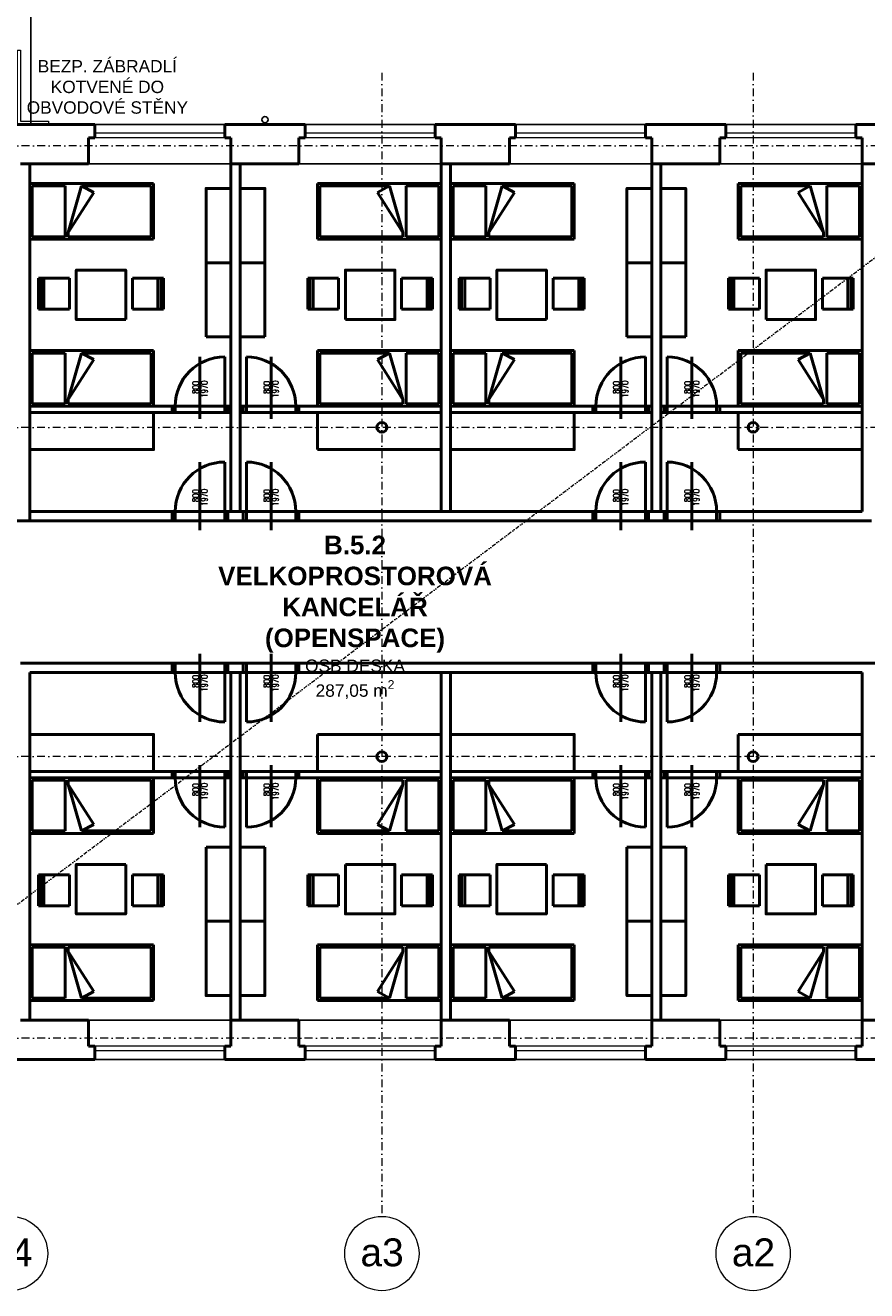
# Model space of a CAD drawing. Header units: millimetres. Extents: x 887082 to 1346431, y -219716 to -98064.
# Tile 35 of 37: x 1319153 to 1332750, y -180008 to -159566. Entities that reach past the tile are written whole.
import ezdxf
from ezdxf.enums import TextEntityAlignment as Align

# ---------------------------------------------------------------- set-up
doc = ezdxf.new("R2010")
doc.units = ezdxf.units.MM
doc.header["$LTSCALE"] = 10
doc.linetypes.add('DASHDOT', pattern=[25.4, 12.7, -6.35, 0, -6.35])
doc.linetypes.add('DIVIDE2', pattern=[15.875, 6.35, -3.175, 0, -3.175, 0, -3.175])
for name, color, linetype, lineweight in [('CKOKNA', 1, 'Continuous', 9), ('CKSTENY_OSY', 1, 'DASHDOT', 15), ('CKSTENY_REZ', 6, 'Continuous', 50), ('CKTEXTY_STREDNI', 6, 'Continuous', 50), ('S-GRID-IDEN', 7, 'Continuous', 9), ('TP_podhledy', 1, 'DIVIDE2', 15), ('TP_zámečnické_kce', 6, 'Continuous', 9)]:
    doc.layers.add(name, color=color, linetype=linetype, lineweight=lineweight)
doc.layers.add('CKSTENY_PODROVINOU', color=7, linetype='Continuous')
doc.layers.add('TP_klempířské_konstrukce', color=142, linetype='Continuous')
doc.layers.add('TP_skryté_1', color=21, linetype='Continuous', lineweight=50, plot=False)
doc.styles.add('Arial_1', font='arial.ttf', dxfattribs={"height": 450})
doc.styles.get("Standard").update_dxf_attribs({"font": 'SIMPLEX.SHX', "width": 0.8})
doc.styles.add('TOP_ARIAL_CE', font='arial.ttf', dxfattribs={"height": 100})

# ---------------------------------------------------------------- blocks, each defined once
blk = doc.blocks.new('*U16')
at = {"color": 0, "linetype": 'ByBlock', "lineweight": -2}
for p, q in [((0, -2000), (0, 0)), ((0, 0), (900, 0)), ((900, 0), (900, -2000)), ((40, -40), (40, -570)), ((40, -40), (860, -40)), ((860, -40), (860, -570)), ((40, -570), (860, -570)), ((40, -621), (40, -1960)), ((110, -621), (40, -621)), ((755, -1033), (110, -621)), ((110, -621), (860, -836)), ((755, -1033), (860, -836)), ((860, -836), (860, -1960)), ((900, -2000), (0, -2000)), ((40, -1960), (860, -1960))]:
    blk.add_line(p, q, dxfattribs=at)
blk = doc.blocks.new('Židle dřevěné')
at = {"color": 0, "linetype": 'ByBlock', "lineweight": -2}
for p, q in [((-250, 87), (-250, -413)), ((250, 87), (-250, 87)), ((-190, 67), (-250, 67)), ((-250, 67), (-250, 51)), ((-250, 51), (250, 51)), ((-250, 0), (250, 0)), ((-190, 87), (-190, 67)), ((190, 67), (-190, 67)), ((190, 67), (190, 87)), ((250, 71), (190, 67)), ((250, -413), (250, 87)), ((250, 51), (250, 71)), ((-250, -413), (250, -413))]:
    blk.add_line(p, q, dxfattribs=at)

msp = doc.modelspace()

# ---------------------------------------------------------------- linework, layer by layer
at = {"layer": 'CKOKNA', "color": 252}
for p, q in [((1322375, -161311), (1320275, -161311)), ((1322375, -161386), (1320275, -161386)), ((1325775, -161311), (1323675, -161311)), ((1325775, -161386), (1323675, -161386)), ((1329175, -161311), (1327075, -161311)), ((1329175, -161386), (1327075, -161386)), ((1332575, -161311), (1330475, -161311)), ((1332575, -161386), (1330475, -161386)), ((1322375, -176056), (1320275, -176056)), ((1322375, -176131), (1320275, -176131)), ((1325775, -176056), (1323675, -176056)), ((1325775, -176131), (1323675, -176131)), ((1329175, -176056), (1327075, -176056)), ((1329175, -176131), (1327075, -176131)), ((1332575, -176056), (1330475, -176056)), ((1332575, -176131), (1330475, -176131))]:
    msp.add_line(p, q, dxfattribs=at)
at = {"layer": 'CKSTENY_OSY', "color": 252, "lineweight": 5}
for p, q in [((1324915, -160332), (1324915, -178808)), ((1330915, -160332), (1330915, -178808)), ((1337515, -161511), (1307648, -161511)), ((1337510, -166061), (1307648, -166061)), ((1337510, -171381), (1307648, -171381)), ((1337515, -175931), (1307648, -175931))]:
    msp.add_line(p, q, dxfattribs=at)
at = {"layer": 'CKSTENY_PODROVINOU', "color": 252}
for p, q in [((1322375, -161166), (1320275, -161166)), ((1325775, -161166), (1323675, -161166)), ((1329175, -161166), (1327075, -161166)), ((1332575, -161166), (1330475, -161166)), ((1322475, -161806), (1320175, -161806)), ((1325875, -161806), (1323575, -161806)), ((1329275, -161806), (1326975, -161806)), ((1332675, -161806), (1330375, -161806)), ((1322475, -175636), (1320175, -175636)), ((1325875, -175636), (1323575, -175636)), ((1329275, -175636), (1326975, -175636)), ((1332675, -175636), (1330375, -175636)), ((1322375, -176276), (1320275, -176276)), ((1325775, -176276), (1323675, -176276)), ((1329175, -176276), (1327075, -176276)), ((1332575, -176276), (1330475, -176276))]:
    msp.add_line(p, q, dxfattribs=at)
at = {"layer": 'CKSTENY_REZ', "color": 252}
for p, q in [((1318933, -161166), (1320275, -161166)), ((1320275, -161386), (1320275, -161166)), ((1323675, -161166), (1322375, -161166)), ((1322375, -161386), (1322375, -161166)), ((1323675, -161386), (1323675, -161166)), ((1327075, -161166), (1325775, -161166)), ((1325775, -161386), (1325775, -161166)), ((1327075, -161386), (1327075, -161166)), ((1330475, -161166), (1329175, -161166)), ((1329175, -161386), (1329175, -161166)), ((1330475, -161386), (1330475, -161166)), ((1337510, -161166), (1332575, -161166)), ((1332575, -161386), (1332575, -161166)), ((1320175, -161806), (1320175, -161386)), ((1320175, -161386), (1320275, -161386)), ((1322475, -161386), (1322375, -161386)), ((1322475, -161806), (1322475, -161386)), ((1323575, -161806), (1323575, -161386)), ((1323575, -161386), (1323675, -161386)), ((1325875, -161386), (1325775, -161386)), ((1325875, -161806), (1325875, -161386)), ((1326975, -161806), (1326975, -161386)), ((1326975, -161386), (1327075, -161386)), ((1329275, -161386), (1329175, -161386)), ((1329275, -161806), (1329275, -161386)), ((1330375, -161806), (1330375, -161386)), ((1330375, -161386), (1330475, -161386)), ((1332675, -161386), (1332575, -161386)), ((1332675, -161806), (1332675, -161386)), ((1320175, -161806), (1319075, -161806)), ((1319225, -167571), (1319225, -161806)), ((1323575, -161806), (1322475, -161806)), ((1326975, -161806), (1325875, -161806)), ((1330375, -161806), (1329275, -161806)), ((1334890, -161806), (1332675, -161806)), ((1318190, -167571), (1319225, -167571)), ((1319075, -175636), (1320175, -175636)), ((1320175, -175636), (1320175, -176056)), ((1322475, -175636), (1323575, -175636)), ((1322475, -175636), (1322475, -176056)), ((1323575, -175636), (1323575, -176056)), ((1325875, -175636), (1326975, -175636)), ((1325875, -175636), (1325875, -176056)), ((1326975, -175636), (1326975, -176056)), ((1329275, -175636), (1330375, -175636)), ((1329275, -175636), (1329275, -176056)), ((1330375, -175636), (1330375, -176056)), ((1332675, -175636), (1333775, -175636)), ((1332675, -175636), (1332675, -176056)), ((1320175, -176056), (1320275, -176056)), ((1320275, -176056), (1320275, -176276)), ((1322375, -176056), (1322375, -176276)), ((1322475, -176056), (1322375, -176056)), ((1323575, -176056), (1323675, -176056)), ((1323675, -176056), (1323675, -176276)), ((1325775, -176056), (1325775, -176276)), ((1325875, -176056), (1325775, -176056)), ((1326975, -176056), (1327075, -176056)), ((1327075, -176056), (1327075, -176276)), ((1329175, -176056), (1329175, -176276)), ((1329275, -176056), (1329175, -176056)), ((1330375, -176056), (1330475, -176056)), ((1330475, -176056), (1330475, -176276)), ((1332575, -176056), (1332575, -176276)), ((1332675, -176056), (1332575, -176056)), ((1320275, -176276), (1318975, -176276)), ((1323675, -176276), (1322375, -176276)), ((1327075, -176276), (1325775, -176276)), ((1330475, -176276), (1329175, -176276)), ((1333875, -176276), (1332575, -176276))]:
    msp.add_line(p, q, dxfattribs=at)
for centre in [(1324915, -166061), (1330915, -166061), (1324915, -171381), (1330915, -171381)]:
    msp.add_circle(centre, 80, dxfattribs=at)
at = {"layer": 'S-GRID-IDEN', "color": 252}
for centre in [(1318915, -179408), (1324915, -179408), (1330915, -179408)]:
    msp.add_circle(centre, 600, dxfattribs=at)
at = {"layer": 'TP_klempířské_konstrukce', "color": 252}
msp.add_line((1319240, -140766), (1319240, -161166), dxfattribs=at)
msp.add_circle((1323025, -161091), 50, dxfattribs=at)
at = {"layer": 'TP_podhledy', "color": 252}
msp.add_line((1316545, -175636), (1334890, -161806), dxfattribs=at)
at = {"layer": 'TP_skryté_1', "color": 252}
for p, q in [((1322475, -161806), (1322475, -167421)), ((1322625, -161806), (1322625, -167421)), ((1325875, -161806), (1325875, -167421)), ((1326025, -161806), (1326025, -167421)), ((1329275, -161806), (1329275, -167421)), ((1329425, -161806), (1329425, -167421)), ((1332675, -161806), (1332675, -167421)), ((1321975, -164921), (1321975, -165921)), ((1322375, -165721), (1322375, -164921)), ((1322725, -165721), (1322725, -164921)), ((1323125, -165921), (1323125, -164921)), ((1328775, -165921), (1328775, -164921)), ((1329175, -165721), (1329175, -164921)), ((1329525, -165721), (1329525, -164921)), ((1329925, -164921), (1329925, -165921)), ((1321575, -165721), (1319225, -165721)), ((1322425, -165721), (1321525, -165721)), ((1321525, -165721), (1321575, -165721)), ((1321525, -165821), (1321525, -165721)), ((1322375, -165721), (1321575, -165721)), ((1321575, -165821), (1321575, -165721)), ((1322375, -165721), (1321575, -165721)), ((1321575, -165721), (1321575, -165821)), ((1322475, -165721), (1322375, -165721)), ((1322375, -165821), (1322375, -165721)), ((1322425, -165721), (1322375, -165721)), ((1322375, -165721), (1322375, -165821)), ((1322425, -165821), (1322425, -165721)), ((1322725, -165721), (1322625, -165721)), ((1322675, -165721), (1323575, -165721)), ((1322675, -165721), (1322725, -165721)), ((1322675, -165821), (1322675, -165721)), ((1322725, -165721), (1322725, -165821)), ((1322725, -165721), (1323525, -165721)), ((1322725, -165721), (1323525, -165721)), ((1322725, -165721), (1322725, -165821)), ((1323525, -165721), (1323525, -165821)), ((1325875, -165721), (1323525, -165721)), ((1323575, -165721), (1323525, -165721)), ((1323525, -165721), (1323525, -165821)), ((1323575, -165821), (1323575, -165721)), ((1328375, -165721), (1326025, -165721)), ((1329225, -165721), (1328325, -165721)), ((1328325, -165721), (1328375, -165721)), ((1328325, -165821), (1328325, -165721)), ((1328375, -165721), (1328375, -165821)), ((1329175, -165721), (1328375, -165721)), ((1329175, -165721), (1328375, -165721)), ((1328375, -165721), (1328375, -165821)), ((1329275, -165721), (1329175, -165721)), ((1329175, -165721), (1329175, -165821)), ((1329225, -165721), (1329175, -165721)), ((1329175, -165721), (1329175, -165821)), ((1329225, -165821), (1329225, -165721)), ((1329525, -165721), (1329425, -165721)), ((1329475, -165721), (1330375, -165721)), ((1329475, -165721), (1329525, -165721)), ((1329475, -165821), (1329475, -165721)), ((1329525, -165721), (1330325, -165721)), ((1329525, -165821), (1329525, -165721)), ((1329525, -165721), (1330325, -165721)), ((1329525, -165721), (1329525, -165821)), ((1330325, -165821), (1330325, -165721)), ((1332675, -165721), (1330325, -165721)), ((1330375, -165721), (1330325, -165721)), ((1330325, -165721), (1330325, -165821)), ((1330375, -165821), (1330375, -165721)), ((1321575, -165821), (1319225, -165821)), ((1321575, -165821), (1321525, -165821)), ((1322375, -165821), (1321575, -165821)), ((1322375, -165821), (1321575, -165821)), ((1322475, -165821), (1322375, -165821)), ((1322375, -165821), (1322425, -165821)), ((1322725, -165821), (1322625, -165821)), ((1322725, -165821), (1322675, -165821)), ((1322725, -165821), (1323525, -165821)), ((1322725, -165821), (1323525, -165821)), ((1325875, -165821), (1323525, -165821)), ((1323525, -165821), (1323575, -165821)), ((1328375, -165821), (1326025, -165821)), ((1328375, -165821), (1328325, -165821)), ((1329175, -165821), (1328375, -165821)), ((1329175, -165821), (1328375, -165821)), ((1329275, -165821), (1329175, -165821)), ((1329175, -165821), (1329225, -165821)), ((1329525, -165821), (1329425, -165821)), ((1329525, -165821), (1329475, -165821)), ((1329525, -165821), (1330325, -165821)), ((1329525, -165821), (1330325, -165821)), ((1332675, -165821), (1330325, -165821)), ((1330325, -165821), (1330375, -165821)), ((1321975, -167721), (1321975, -166621)), ((1322375, -167421), (1322375, -166621)), ((1322725, -167421), (1322725, -166621)), ((1323125, -167721), (1323125, -166621)), ((1328775, -167721), (1328775, -166621)), ((1329175, -167421), (1329175, -166621)), ((1329525, -167421), (1329525, -166621)), ((1329925, -167721), (1329925, -166621)), ((1321575, -167421), (1319225, -167421)), ((1322425, -167421), (1321525, -167421)), ((1321525, -167421), (1321575, -167421)), ((1321525, -167571), (1321525, -167421)), ((1321575, -167421), (1321575, -167571)), ((1321575, -167421), (1322375, -167421)), ((1322375, -167421), (1321575, -167421)), ((1321575, -167421), (1321575, -167571)), ((1322375, -167421), (1322375, -167571)), ((1322425, -167421), (1322375, -167421)), ((1322375, -167421), (1322375, -167571)), ((1322725, -167421), (1322375, -167421)), ((1322425, -167571), (1322425, -167421)), ((1322675, -167421), (1323575, -167421)), ((1322675, -167421), (1322725, -167421)), ((1322675, -167571), (1322675, -167421)), ((1322725, -167421), (1322725, -167571)), ((1322725, -167421), (1323525, -167421)), ((1322725, -167421), (1323525, -167421)), ((1322725, -167421), (1322725, -167571)), ((1323525, -167421), (1323525, -167571)), ((1328375, -167421), (1323525, -167421)), ((1323575, -167421), (1323525, -167421)), ((1323525, -167421), (1323525, -167571)), ((1323575, -167571), (1323575, -167421)), ((1329225, -167421), (1328325, -167421)), ((1328325, -167421), (1328375, -167421)), ((1328325, -167571), (1328325, -167421)), ((1328375, -167421), (1328375, -167571)), ((1329175, -167421), (1328375, -167421)), ((1329175, -167421), (1328375, -167421)), ((1328375, -167421), (1328375, -167571)), ((1329525, -167421), (1329175, -167421)), ((1329175, -167421), (1329175, -167571)), ((1329225, -167421), (1329175, -167421)), ((1329175, -167421), (1329175, -167571)), ((1329225, -167571), (1329225, -167421)), ((1329475, -167421), (1330375, -167421)), ((1329475, -167421), (1329525, -167421)), ((1329475, -167571), (1329475, -167421)), ((1329525, -167421), (1329525, -167571)), ((1330325, -167421), (1329525, -167421)), ((1329525, -167421), (1330325, -167421)), ((1329525, -167421), (1329525, -167571)), ((1332675, -167421), (1330325, -167421)), ((1330325, -167421), (1330325, -167571)), ((1330375, -167421), (1330325, -167421)), ((1330325, -167421), (1330325, -167571)), ((1330375, -167571), (1330375, -167421)), ((1321575, -167571), (1319225, -167571)), ((1321575, -167571), (1321525, -167571)), ((1321575, -167571), (1322375, -167571)), ((1322375, -167571), (1321575, -167571)), ((1322375, -167571), (1322425, -167571)), ((1322725, -167571), (1322375, -167571)), ((1322725, -167571), (1322675, -167571)), ((1322725, -167571), (1323525, -167571)), ((1322725, -167571), (1323525, -167571)), ((1328375, -167571), (1323525, -167571)), ((1323525, -167571), (1323575, -167571)), ((1328375, -167571), (1328325, -167571)), ((1329175, -167571), (1328375, -167571)), ((1329175, -167571), (1328375, -167571)), ((1329525, -167571), (1329175, -167571)), ((1329175, -167571), (1329225, -167571)), ((1329525, -167571), (1329475, -167571)), ((1330325, -167571), (1329525, -167571)), ((1329525, -167571), (1330325, -167571)), ((1332825, -167571), (1330325, -167571)), ((1330325, -167571), (1330375, -167571)), ((1321575, -169871), (1319075, -169871)), ((1321575, -169871), (1321525, -169871)), ((1321525, -169871), (1321525, -170021)), ((1321575, -169871), (1322375, -169871)), ((1321575, -170021), (1321575, -169871)), ((1322375, -169871), (1321575, -169871)), ((1321575, -170021), (1321575, -169871)), ((1321975, -169721), (1321975, -170821)), ((1322375, -170021), (1322375, -169871)), ((1322375, -170021), (1322375, -169871)), ((1322375, -169871), (1322425, -169871)), ((1322725, -169871), (1322375, -169871)), ((1322425, -169871), (1322425, -170021)), ((1322725, -169871), (1322675, -169871)), ((1322675, -169871), (1322675, -170021)), ((1322725, -169871), (1323525, -169871)), ((1322725, -170021), (1322725, -169871)), ((1322725, -169871), (1323525, -169871)), ((1322725, -170021), (1322725, -169871)), ((1323125, -169721), (1323125, -170821)), ((1323525, -170021), (1323525, -169871)), ((1328375, -169871), (1323525, -169871)), ((1323525, -170021), (1323525, -169871)), ((1323525, -169871), (1323575, -169871)), ((1323575, -169871), (1323575, -170021)), ((1328375, -169871), (1328325, -169871)), ((1328325, -169871), (1328325, -170021)), ((1329175, -169871), (1328375, -169871)), ((1328375, -170021), (1328375, -169871)), ((1329175, -169871), (1328375, -169871)), ((1328375, -170021), (1328375, -169871)), ((1328775, -169721), (1328775, -170821)), ((1329525, -169871), (1329175, -169871)), ((1329175, -170021), (1329175, -169871)), ((1329175, -170021), (1329175, -169871)), ((1329175, -169871), (1329225, -169871)), ((1329225, -169871), (1329225, -170021)), ((1329525, -169871), (1329475, -169871)), ((1329475, -169871), (1329475, -170021)), ((1330325, -169871), (1329525, -169871)), ((1329525, -170021), (1329525, -169871)), ((1329525, -169871), (1330325, -169871)), ((1329525, -170021), (1329525, -169871)), ((1329925, -169721), (1329925, -170821)), ((1330325, -170021), (1330325, -169871)), ((1330325, -170021), (1330325, -169871)), ((1330325, -169871), (1330375, -169871)), ((1333325, -169871), (1330325, -169871)), ((1330375, -169871), (1330375, -170021)), ((1319225, -170021), (1319225, -175636)), ((1321575, -170021), (1319225, -170021)), ((1322425, -170021), (1321525, -170021)), ((1321525, -170021), (1321575, -170021)), ((1321575, -170021), (1322375, -170021)), ((1322375, -170021), (1321575, -170021)), ((1322425, -170021), (1322375, -170021)), ((1322375, -170021), (1322375, -170821)), ((1322725, -170021), (1322375, -170021)), ((1322475, -175636), (1322475, -170021)), ((1322625, -175636), (1322625, -170021)), ((1322675, -170021), (1323575, -170021)), ((1322675, -170021), (1322725, -170021)), ((1322725, -170021), (1323525, -170021)), ((1322725, -170021), (1323525, -170021)), ((1322725, -170021), (1322725, -170821)), ((1328375, -170021), (1323525, -170021)), ((1323575, -170021), (1323525, -170021)), ((1325875, -175636), (1325875, -170021)), ((1326025, -175636), (1326025, -170021)), ((1329225, -170021), (1328325, -170021)), ((1328325, -170021), (1328375, -170021)), ((1329175, -170021), (1328375, -170021)), ((1329175, -170021), (1328375, -170021)), ((1329525, -170021), (1329175, -170021)), ((1329225, -170021), (1329175, -170021)), ((1329175, -170021), (1329175, -170821)), ((1329275, -175636), (1329275, -170021)), ((1329425, -175636), (1329425, -170021)), ((1329475, -170021), (1330375, -170021)), ((1329475, -170021), (1329525, -170021)), ((1330325, -170021), (1329525, -170021)), ((1329525, -170021), (1330325, -170021)), ((1329525, -170021), (1329525, -170821)), ((1330375, -170021), (1330325, -170021)), ((1332675, -170021), (1330325, -170021)), ((1332675, -175636), (1332675, -170021)), ((1321575, -171621), (1319225, -171621)), ((1321575, -171621), (1321525, -171621)), ((1321525, -171621), (1321525, -171721)), ((1321575, -171621), (1321575, -171721)), ((1322375, -171621), (1321575, -171621)), ((1322375, -171621), (1321575, -171621)), ((1321575, -171721), (1321575, -171621)), ((1321975, -172521), (1321975, -171521)), ((1322475, -171621), (1322375, -171621)), ((1322375, -171621), (1322375, -171721)), ((1322375, -171721), (1322375, -171621)), ((1322375, -171621), (1322425, -171621)), ((1322425, -171621), (1322425, -171721)), ((1322725, -171621), (1322625, -171621)), ((1322725, -171621), (1322675, -171621)), ((1322675, -171621), (1322675, -171721)), ((1322725, -171621), (1323525, -171621)), ((1322725, -171721), (1322725, -171621)), ((1322725, -171621), (1323525, -171621)), ((1322725, -171721), (1322725, -171621)), ((1323125, -171521), (1323125, -172521)), ((1323525, -171721), (1323525, -171621)), ((1325875, -171621), (1323525, -171621)), ((1323525, -171721), (1323525, -171621)), ((1323525, -171621), (1323575, -171621)), ((1323575, -171621), (1323575, -171721)), ((1328375, -171621), (1326025, -171621)), ((1328375, -171621), (1328325, -171621)), ((1328325, -171621), (1328325, -171721)), ((1329175, -171621), (1328375, -171621)), ((1328375, -171721), (1328375, -171621)), ((1329175, -171621), (1328375, -171621)), ((1328375, -171721), (1328375, -171621)), ((1328775, -171521), (1328775, -172521)), ((1329275, -171621), (1329175, -171621)), ((1329175, -171721), (1329175, -171621)), ((1329175, -171721), (1329175, -171621)), ((1329175, -171621), (1329225, -171621)), ((1329225, -171621), (1329225, -171721)), ((1329525, -171621), (1329425, -171621)), ((1329525, -171621), (1329475, -171621)), ((1329475, -171621), (1329475, -171721)), ((1329525, -171621), (1329525, -171721)), ((1329525, -171621), (1330325, -171621)), ((1329525, -171621), (1330325, -171621)), ((1329525, -171721), (1329525, -171621)), ((1329925, -172521), (1329925, -171521)), ((1330325, -171621), (1330325, -171721)), ((1332675, -171621), (1330325, -171621)), ((1330325, -171721), (1330325, -171621)), ((1330325, -171621), (1330375, -171621)), ((1330375, -171621), (1330375, -171721)), ((1321575, -171721), (1319225, -171721)), ((1322425, -171721), (1321525, -171721)), ((1321525, -171721), (1321575, -171721)), ((1322375, -171721), (1321575, -171721)), ((1322375, -171721), (1321575, -171721)), ((1322475, -171721), (1322375, -171721)), ((1322425, -171721), (1322375, -171721)), ((1322375, -171721), (1322375, -172521)), ((1322725, -171721), (1322625, -171721)), ((1322675, -171721), (1323575, -171721)), ((1322675, -171721), (1322725, -171721)), ((1322725, -171721), (1323525, -171721)), ((1322725, -171721), (1323525, -171721)), ((1322725, -171721), (1322725, -172521)), ((1325875, -171721), (1323525, -171721)), ((1323575, -171721), (1323525, -171721)), ((1328375, -171721), (1326025, -171721)), ((1329225, -171721), (1328325, -171721)), ((1328325, -171721), (1328375, -171721)), ((1329175, -171721), (1328375, -171721)), ((1329175, -171721), (1328375, -171721)), ((1329275, -171721), (1329175, -171721)), ((1329225, -171721), (1329175, -171721)), ((1329175, -171721), (1329175, -172521)), ((1329525, -171721), (1329425, -171721)), ((1329475, -171721), (1330375, -171721)), ((1329475, -171721), (1329525, -171721)), ((1329525, -171721), (1330325, -171721)), ((1329525, -171721), (1330325, -171721)), ((1329525, -171721), (1329525, -172521)), ((1332675, -171721), (1330325, -171721)), ((1330375, -171721), (1330325, -171721))]:
    msp.add_line(p, q, dxfattribs=at)
for points in [[(1322075, -163401), (1322475, -163401), (1322475, -162201), (1322075, -162201)], [(1323025, -163401), (1322625, -163401), (1322625, -162201), (1323025, -162201)], [(1328875, -163401), (1329275, -163401), (1329275, -162201), (1328875, -162201)], [(1329825, -163401), (1329425, -163401), (1329425, -162201), (1329825, -162201)], [(1320775, -164321), (1319975, -164321), (1319975, -163521), (1320775, -163521)], [(1322075, -164601), (1322475, -164601), (1322475, -163401), (1322075, -163401)], [(1323025, -164601), (1322625, -164601), (1322625, -163401), (1323025, -163401)], [(1324325, -164321), (1325125, -164321), (1325125, -163521), (1324325, -163521)], [(1327575, -164321), (1326775, -164321), (1326775, -163521), (1327575, -163521)], [(1328875, -164601), (1329275, -164601), (1329275, -163401), (1328875, -163401)], [(1329825, -164601), (1329425, -164601), (1329425, -163401), (1329825, -163401)], [(1331125, -164321), (1331925, -164321), (1331925, -163521), (1331125, -163521)], [(1319225, -166421), (1321225, -166421), (1321225, -165821), (1319225, -165821)], [(1323875, -166421), (1325875, -166421), (1325875, -165821), (1323875, -165821)], [(1326025, -166421), (1328025, -166421), (1328025, -165821), (1326025, -165821)], [(1330675, -166421), (1332675, -166421), (1332675, -165821), (1330675, -165821)], [(1319225, -171021), (1321225, -171021), (1321225, -171621), (1319225, -171621)], [(1323875, -171021), (1325875, -171021), (1325875, -171621), (1323875, -171621)], [(1326025, -171021), (1328025, -171021), (1328025, -171621), (1326025, -171621)], [(1330675, -171021), (1332675, -171021), (1332675, -171621), (1330675, -171621)], [(1322075, -172841), (1322475, -172841), (1322475, -174041), (1322075, -174041)], [(1323025, -172841), (1322625, -172841), (1322625, -174041), (1323025, -174041)], [(1328875, -172841), (1329275, -172841), (1329275, -174041), (1328875, -174041)], [(1329825, -172841), (1329425, -172841), (1329425, -174041), (1329825, -174041)], [(1320775, -173121), (1319975, -173121), (1319975, -173921), (1320775, -173921)], [(1324325, -173121), (1325125, -173121), (1325125, -173921), (1324325, -173921)], [(1327575, -173121), (1326775, -173121), (1326775, -173921), (1327575, -173921)], [(1331125, -173121), (1331925, -173121), (1331925, -173921), (1331125, -173921)], [(1322075, -174041), (1322475, -174041), (1322475, -175241), (1322075, -175241)], [(1323025, -174041), (1322625, -174041), (1322625, -175241), (1323025, -175241)], [(1328875, -174041), (1329275, -174041), (1329275, -175241), (1328875, -175241)], [(1329825, -174041), (1329425, -174041), (1329425, -175241), (1329825, -175241)]]:
    msp.add_lwpolyline(points, close=True, dxfattribs=at)
for centre, start, end in [((1322375, -165721), 90, 180), ((1322725, -165721), 0, 90), ((1329175, -165721), 90, 180), ((1329525, -165721), 0, 90), ((1322375, -167421), 90, 180), ((1322725, -167421), 0, 90), ((1329175, -167421), 90, 180), ((1329525, -167421), 0, 90), ((1322375, -170021), 180, 270), ((1322725, -170021), 270, 0), ((1329175, -170021), 180, 270), ((1329525, -170021), 270, 0), ((1322375, -171721), 180, 270), ((1322725, -171721), 270, 0), ((1329175, -171721), 180, 270), ((1329525, -171721), 270, 0)]:
    msp.add_arc(centre, 800, start, end, dxfattribs=at)
at = {"layer": 'TP_zámečnické_kce', "color": 252}
msp.add_lwpolyline([(1319525, -161116), (1319525, -161166), (1319025, -161166), (1319025, -159966), (1319075, -159966), (1319075, -161116), (1319525, -161116)], close=True, dxfattribs=at)

# ---------------------------------------------------------------- block references
at = {"layer": 'TP_skryté_1', "color": 252}
for name, p, rotation in [('*U16', (1319225, -163021), 90), ('*U16', (1326025, -163021), 90), ('Židle dřevěné', (1319453, -163902), 90.00000000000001), ('Židle dřevěné', (1323803, -163902), 90.00000000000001), ('Židle dřevěné', (1326253, -163902), 90.00000000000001), ('Židle dřevěné', (1330603, -163902), 90.00000000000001), ('*U16', (1319225, -165721), 90), ('*U16', (1326025, -165721), 90), ('*U16', (1325875, -171721), 270), ('*U16', (1332675, -171721), 270), ('Židle dřevěné', (1321297, -173541), 270), ('Židle dřevěné', (1325647, -173541), 270), ('Židle dřevěné', (1328097, -173541), 270), ('Židle dřevěné', (1332447, -173541), 270), ('*U16', (1325875, -174421), 270), ('*U16', (1332675, -174421), 270)]:
    msp.add_blockref(name, p, dxfattribs=dict(at, rotation=rotation))
at = {"layer": 'TP_skryté_1', "color": 252, "xscale": -1}
for name, p, rotation in [('*U16', (1325875, -163021), 270), ('*U16', (1332675, -163021), 270), ('Židle dřevěné', (1321297, -163902), 270), ('Židle dřevěné', (1325647, -163902), 270), ('Židle dřevěné', (1328097, -163902), 270), ('Židle dřevěné', (1332447, -163902), 270), ('*U16', (1325875, -165721), 270), ('*U16', (1332675, -165721), 270), ('*U16', (1319225, -171721), 90), ('*U16', (1326025, -171721), 90), ('Židle dřevěné', (1319453, -173541), 90), ('Židle dřevěné', (1323803, -173541), 90), ('Židle dřevěné', (1326253, -173541), 90), ('Židle dřevěné', (1330603, -173541), 90), ('*U16', (1319225, -174421), 90), ('*U16', (1326025, -174421), 90)]:
    msp.add_blockref(name, p, dxfattribs=dict(at, rotation=rotation))

# ---------------------------------------------------------------- texts
at = {"layer": 'CKTEXTY_STREDNI', "color": 252, "attachment_point": 5, "rotation": 0, "style": 'TOP_ARIAL_CE'}
for s, insert, char_height, width in [('\\A1;BEZP. ZÁBRADLÍ KOTVENÉ DO OBVODOVÉ STĚNY', (1320479, -160562), 200, 2763.53), ('\\A1;{\\fArial|b1|i0|c238|p34;B.5.2\\PVELKOPROSTOROVÁ KANCELÁŘ (OPENSPACE)} {\\H0.6667x;\\POSB DESKA\\P287,05 m\\H0.7x;\\S2^ ;}', (1324481, -169131), 300, 5113.54)]:
    msp.add_mtext(s, dxfattribs=dict(at, insert=insert, char_height=char_height, width=width))
at = {"layer": 'S-GRID-IDEN', "color": 252, "linetype": 'Continuous', "style": 'Arial_1'}
for s, p in [('a4', (1318570, -179614)), ('a3', (1324569, -179614)), ('a2', (1330571, -179614))]:
    msp.add_text(s, height=450, dxfattribs=at).set_placement(p)
at = {"layer": 'TP_skryté_1', "color": 252, "width": 0.8}
for p in [(1321955, -165471), (1323105, -165471), (1328755, -165471), (1329905, -165471), (1321955, -167221), (1323105, -167221), (1328755, -167221), (1329905, -167221), (1321955, -170221), (1323105, -170221), (1328755, -170221), (1329905, -170221), (1321955, -171971), (1323105, -171971), (1328755, -171971), (1329905, -171971)]:
    msp.add_text('  800', height=100, rotation=90, dxfattribs=at).set_placement(p, align=Align.CENTER)
for p in [(1321995, -165471), (1323145, -165471), (1328795, -165471), (1329945, -165471), (1321995, -167221), (1323145, -167221), (1328795, -167221), (1329945, -167221), (1321995, -170221), (1323145, -170221), (1328795, -170221), (1329945, -170221), (1321995, -171971), (1323145, -171971), (1328795, -171971), (1329945, -171971)]:
    msp.add_text(' 1970', height=100, rotation=90, dxfattribs=at).set_placement(p, align=Align.TOP_CENTER)

doc.saveas('drawing.dxf')
